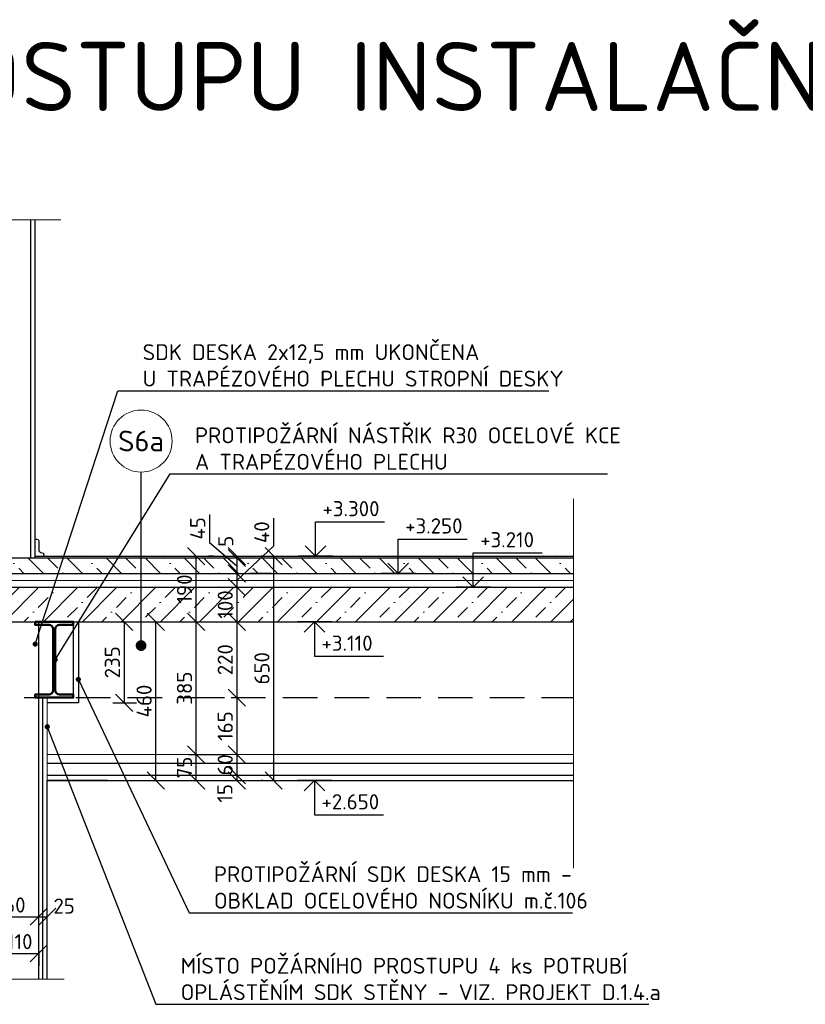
# Model space of a CAD drawing. Header units: millimetres. Extents: x -118752 to 407724, y -73278 to 155058.
# Tile 93 of 256: x -54162 to -51884, y 54993 to 57848. Entities that reach past the tile are written whole.
import ezdxf
from ezdxf.enums import TextEntityAlignment as Align

# ---------------------------------------------------------------- set-up
doc = ezdxf.new("R2010")
doc.units = ezdxf.units.MM
doc.header["$LTSCALE"] = 10
doc.linetypes.add('DASH', pattern=[0.75, 0.5, -0.25])
doc.linetypes.add('DASHDOT', pattern=[25.4, 12.7, -6.35, 0, -6.35])
for name, color, linetype, lineweight in [('CKBUBLINY', 1, 'Continuous', 18), ('CKBUBLINY_POPIS', 3, 'Continuous', 25), ('CKIZOLACE', 1, 'Continuous', 18), ('CKKOTY', 3, 'Continuous', 25), ('CKKOTY_VYS', 3, 'Continuous', 25), ('CKPOPIS_POHLED', 3, 'Continuous', 25), ('CKRASTR', 7, 'DASHDOT', 15), ('CKTEXTY_MALE', 3, 'Continuous', 18), ('CSPROFILY_REZY', 4, 'Continuous', 50), ('pohledy', 7, 'Continuous', 25), ('srafy', 7, 'Continuous', 18)]:
    doc.layers.add(name, color=color, linetype=linetype, lineweight=lineweight)
doc.styles.get("Standard").update_dxf_attribs({"font": 'isocpeur.ttf'})
doc.linetypes.add('IZOLACE_PROTIOTRESOVA', pattern='A,0.001,[219,CADKON.SHX,S=1,R=0,X=0,Y=0],-1,[219,CADKON.SHX,S=1,R=180,X=1,Y=0],-1', length=2.001)
doc.linetypes.add('PRERUSENI', pattern='A,60,[100,CADKON.SHX,S=2.5,R=0,X=0,Y=0],-10', length=70)
doc.dimstyles.new('CADKON', dxfattribs={"dimscale": 50, "dimtxt": 2.2, "dimasz": 2.5, "dimexe": 1.8, "dimexo": 5, "dimgap": 0.6, "dimtad": 1, "dimrnd": 1, "dimtxsty": 'Standard', "dimblk1": 'OBLIQUE', "dimblk2": 'OBLIQUE', "dimsah": 1, "dimcen": 2.5, "dimadec": 1, "dimazin": 2, "dimtfac": 1, "dimtdec": 4, "dimtix": 1, "dimtmove": 2, "dimatfit": 3, "dimldrblk": 'OPEN30', "dimfxl": 5, "dimfxlon": 1, "dimtolj": 1, "dimarcsym": 0})
doc.dimstyles.new('CADKON$7', dxfattribs={"dimscale": 100, "dimtxt": 2.5, "dimasz": 2.5, "dimexe": 1.8, "dimexo": 5, "dimgap": 0.6, "dimtad": 1, "dimrnd": 1, "dimtxsty": 'Standard', "dimblk1": 'OBLIQUE', "dimblk2": 'OBLIQUE', "dimsah": 1, "dimcen": 2.5, "dimadec": 1, "dimazin": 2, "dimtfac": 1, "dimtdec": 4, "dimtix": 1, "dimtmove": 0, "dimatfit": 3, "dimldrblk": 'DOTSMALL', "dimfxl": 5, "dimfxlon": 1, "dimtfill": 1, "dimtolj": 1, "dimarcsym": 0})

# ---------------------------------------------------------------- blocks, each defined once
blk = doc.blocks.new('_OBLIQUE')
at = {"color": 0, "linetype": 'ByBlock'}
blk.add_line((-0.5, -0.5), (0.5, 0.5), dxfattribs=at)
blk = doc.blocks.new('*D10114')
at = {"layer": 'CKKOTY', "color": 0, "lineweight": -2}
for p, q in [((-54266.7, 55347.2), (-54266.7, 55211.2)), ((-54266.7, 55247.2), (-54106.7, 55247.2)), ((-54106.7, 55176.8), (-54106.7, 55211.2))]:
    blk.add_line(p, q, dxfattribs=at)
at = {"layer": 'Defpoints', "color": 0}
for p in [(-54266.7, 55642.5), (-54106.7, 55276.8), (-54106.7, 55247.2)]:
    blk.add_point(p, dxfattribs=at)
at = {"layer": 'CKKOTY', "color": 0, "lineweight": -2, "xscale": 50, "yscale": 50, "zscale": 50, "rotation": 180}
blk.add_blockref('_OBLIQUE', (-54266.7, 55247.2), dxfattribs=at)
at = {"layer": 'CKKOTY', "color": 0, "lineweight": -2, "xscale": 50, "yscale": 50, "zscale": 50}
blk.add_blockref('_OBLIQUE', (-54106.7, 55247.2), dxfattribs=at)
at = {"layer": 'CKKOTY', "color": 0, "insert": (-54186.7, 55281.2), "char_height": 44, "attachment_point": 5}
blk.add_mtext('\\A1;160', dxfattribs=at)
blk = doc.blocks.new('_Open30')
at = {"color": 0, "lineweight": -2}
for p, q in [((-1, 0.268), (0, 0)), ((0, 0), (-1, -0.268)), ((0, 0), (-1, 0))]:
    blk.add_line(p, q, dxfattribs=at)
blk = doc.blocks.new('*D10115')
at = {"layer": 'CKKOTY', "color": 0, "lineweight": -2}
for p, q in [((-54106.7, 55247.2), (-54081.7, 55247.2)), ((-54106.7, 55176.8), (-54106.7, 55211.2)), ((-54081.7, 55183.9), (-54081.7, 55211.2))]:
    blk.add_line(p, q, dxfattribs=at)
at = {"layer": 'Defpoints', "color": 0}
for p in [(-54081.7, 55283.9), (-54106.7, 55276.8), (-54081.7, 55247.2)]:
    blk.add_point(p, dxfattribs=at)
at = {"layer": 'CKKOTY', "color": 0, "lineweight": -2, "xscale": 50, "yscale": 50, "zscale": 50, "rotation": 180}
blk.add_blockref('_OBLIQUE', (-54106.7, 55247.2), dxfattribs=at)
at = {"layer": 'CKKOTY', "color": 0, "lineweight": -2, "xscale": 50, "yscale": 50, "zscale": 50}
blk.add_blockref('_OBLIQUE', (-54081.7, 55247.2), dxfattribs=at)
at = {"layer": 'CKKOTY', "color": 0, "insert": (-54032.8, 55278), "char_height": 44, "attachment_point": 5}
blk.add_mtext('\\A1;25', dxfattribs=at)
blk = doc.blocks.new('*D10118')
at = {"layer": 'CKKOTY', "color": 0, "lineweight": -2}
for p, q in [((-54216.7, 55148.2), (-54216.7, 55104.9)), ((-54216.7, 55140.9), (-54106.7, 55140.9)), ((-54106.7, 55147.2), (-54106.7, 55104.9))]:
    blk.add_line(p, q, dxfattribs=at)
at = {"layer": 'Defpoints', "color": 0}
for p in [(-54216.7, 55248.2), (-54106.7, 55247.2), (-54106.7, 55140.9)]:
    blk.add_point(p, dxfattribs=at)
at = {"layer": 'CKKOTY', "color": 0, "lineweight": -2, "xscale": 50, "yscale": 50, "zscale": 50, "rotation": 180}
blk.add_blockref('_OBLIQUE', (-54216.7, 55140.9), dxfattribs=at)
at = {"layer": 'CKKOTY', "color": 0, "lineweight": -2, "xscale": 50, "yscale": 50, "zscale": 50}
blk.add_blockref('_OBLIQUE', (-54106.7, 55140.9), dxfattribs=at)
at = {"layer": 'CKKOTY', "color": 0, "insert": (-54161.7, 55174.9), "char_height": 44, "attachment_point": 5}
blk.add_mtext('\\A1;110', dxfattribs=at)
blk = doc.blocks.new('*D10119')
at = {"layer": 'CKKOTY', "color": 0, "lineweight": -2}
for p, q in [((-53867, 56102.5), (-53731, 56102.5)), ((-53767, 55642.5), (-53767, 56102.5)), ((-53867, 55642.5), (-53731, 55642.5))]:
    blk.add_line(p, q, dxfattribs=at)
at = {"layer": 'Defpoints', "color": 0}
for p in [(-54081.9, 56102.5), (-53767, 56102.5), (-54081.9, 55642.5)]:
    blk.add_point(p, dxfattribs=at)
at = {"layer": 'CKKOTY', "color": 0, "lineweight": -2, "xscale": 50, "yscale": 50, "zscale": 50}
for p, rotation in [((-53767, 56102.5), 90), ((-53767, 55642.5), 270)]:
    blk.add_blockref('_OBLIQUE', p, dxfattribs=dict(at, rotation=rotation))
at = {"layer": 'CKKOTY', "color": 0, "insert": (-53801, 55872.5), "char_height": 44, "attachment_point": 5, "rotation": 90}
blk.add_mtext('\\A1;460', dxfattribs=at)
blk = doc.blocks.new('*D10120')
at = {"layer": 'CKKOTY', "color": 0, "lineweight": -2}
for p, q in [((-53671.9, 55717.5), (-53614.1, 55717.5)), ((-53650.1, 55642.5), (-53650.1, 55717.5)), ((-53671.9, 55642.5), (-53614.1, 55642.5))]:
    blk.add_line(p, q, dxfattribs=at)
at = {"layer": 'Defpoints', "color": 0}
for p in [(-53771.9, 55717.5), (-53650.1, 55717.5), (-53771.9, 55642.5)]:
    blk.add_point(p, dxfattribs=at)
at = {"layer": 'CKKOTY', "color": 0, "lineweight": -2, "xscale": 50, "yscale": 50, "zscale": 50}
for p, rotation in [((-53650.1, 55717.5), 270), ((-53650.1, 55642.5), 90)]:
    blk.add_blockref('_OBLIQUE', p, dxfattribs=dict(at, rotation=rotation))
at = {"layer": 'CKKOTY', "color": 0, "insert": (-53684.1, 55680), "char_height": 44, "attachment_point": 5, "rotation": 90}
blk.add_mtext('\\A1;75', dxfattribs=at)
blk = doc.blocks.new('*D10121')
at = {"layer": 'CKKOTY', "color": 0, "lineweight": -2}
for p, q in [((-53650.1, 55717.5), (-53650.1, 56102.5)), ((-53617.6, 56102.5), (-53614.1, 56102.5)), ((-53671.9, 55717.5), (-53614.1, 55717.5))]:
    blk.add_line(p, q, dxfattribs=at)
at = {"layer": 'Defpoints', "color": 0}
for p in [(-53717.6, 56102.5), (-53650.1, 56102.5), (-53771.9, 55717.5)]:
    blk.add_point(p, dxfattribs=at)
at = {"layer": 'CKKOTY', "color": 0, "lineweight": -2, "xscale": 50, "yscale": 50, "zscale": 50}
for p, rotation in [((-53650.1, 56102.5), 90), ((-53650.1, 55717.5), 270)]:
    blk.add_blockref('_OBLIQUE', p, dxfattribs=dict(at, rotation=rotation))
at = {"layer": 'CKKOTY', "color": 0, "insert": (-53684.1, 55910), "char_height": 44, "attachment_point": 5, "rotation": 90}
blk.add_mtext('\\A1;385', dxfattribs=at)
blk = doc.blocks.new('*D10122')
at = {"layer": 'CKKOTY', "color": 0, "lineweight": -2}
for p, q in [((-53650.1, 56102.5), (-53650.1, 56292.5)), ((-53600.1, 56292.5), (-53614.1, 56292.5)), ((-53617.6, 56102.5), (-53614.1, 56102.5))]:
    blk.add_line(p, q, dxfattribs=at)
at = {"layer": 'Defpoints', "color": 0}
for p in [(-53700.1, 56292.5), (-53650.1, 56292.5), (-53717.6, 56102.5)]:
    blk.add_point(p, dxfattribs=at)
at = {"layer": 'CKKOTY', "color": 0, "lineweight": -2, "xscale": 50, "yscale": 50, "zscale": 50}
for p, rotation in [((-53650.1, 56292.5), 90), ((-53650.1, 56102.5), 270)]:
    blk.add_blockref('_OBLIQUE', p, dxfattribs=dict(at, rotation=rotation))
at = {"layer": 'CKKOTY', "color": 0, "insert": (-53684.1, 56197.5), "char_height": 44, "attachment_point": 5, "rotation": 90}
blk.add_mtext('\\A1;190', dxfattribs=at)
blk = doc.blocks.new('*D10123')
at = {"layer": 'CKKOTY', "color": 0, "lineweight": -2}
for p, q in [((-53565.9, 56292.5), (-53495.9, 56292.5)), ((-53565.9, 56287.5), (-53495.9, 56287.5)), ((-53531.9, 56292.5), (-53531.9, 56287.5))]:
    blk.add_line(p, q, dxfattribs=at)
at = {"layer": 'Defpoints', "color": 0}
for p in [(-53665.9, 56292.5), (-53665.9, 56287.5), (-53531.9, 56287.5)]:
    blk.add_point(p, dxfattribs=at)
at = {"layer": 'CKKOTY', "color": 0, "lineweight": -2, "xscale": 50, "yscale": 50, "zscale": 50}
for p, rotation in [((-53531.9, 56292.5), 270), ((-53531.9, 56287.5), 90)]:
    blk.add_blockref('_OBLIQUE', p, dxfattribs=dict(at, rotation=rotation))
at = {"layer": 'CKKOTY', "color": 0, "insert": (-53564.2, 56336), "char_height": 44, "attachment_point": 5, "rotation": 90}
blk.add_mtext('\\A1;5', dxfattribs=at)
blk = doc.blocks.new('*D10124')
at = {"layer": 'CKKOTY', "color": 0, "lineweight": -2}
for p, q in [((-53611.7, 56414), (-53611.7, 56332.8)), ((-53611.7, 56332.8), (-53531.9, 56265)), ((-53565.9, 56287.5), (-53495.9, 56287.5)), ((-53531.9, 56287.5), (-53531.9, 56242.5)), ((-53431.9, 56242.5), (-53495.9, 56242.5))]:
    blk.add_line(p, q, dxfattribs=at)
at = {"layer": 'Defpoints', "color": 0}
for p in [(-53665.9, 56287.5), (-53531.9, 56242.5), (-53531.9, 56242.5)]:
    blk.add_point(p, dxfattribs=at)
at = {"layer": 'CKKOTY', "color": 0, "lineweight": -2, "xscale": 50, "yscale": 50, "zscale": 50}
for p, rotation in [((-53531.9, 56287.5), 90), ((-53531.9, 56242.5), 270)]:
    blk.add_blockref('_OBLIQUE', p, dxfattribs=dict(at, rotation=rotation))
at = {"layer": 'CKKOTY', "color": 0, "insert": (-53645.7, 56373.4), "char_height": 44, "attachment_point": 5, "rotation": 90}
blk.add_mtext('\\A1;45', dxfattribs=at)
blk = doc.blocks.new('*D10125')
at = {"layer": 'CKKOTY', "color": 0, "lineweight": -2}
for p, q in [((-53426, 56402.8), (-53426, 56321.6)), ((-53426, 56321.6), (-53531.9, 56222.5)), ((-53631.9, 56242.5), (-53567.9, 56242.5)), ((-53531.9, 56242.5), (-53531.9, 56202.5)), ((-53631.9, 56202.5), (-53567.9, 56202.5))]:
    blk.add_line(p, q, dxfattribs=at)
at = {"layer": 'Defpoints', "color": 0}
for p in [(-53531.9, 56242.5), (-53531.9, 56202.5), (-53531.9, 56202.5)]:
    blk.add_point(p, dxfattribs=at)
at = {"layer": 'CKKOTY', "color": 0, "lineweight": -2, "xscale": 50, "yscale": 50, "zscale": 50}
for p, rotation in [((-53531.9, 56242.5), 90), ((-53531.9, 56202.5), 270)]:
    blk.add_blockref('_OBLIQUE', p, dxfattribs=dict(at, rotation=rotation))
at = {"layer": 'CKKOTY', "color": 0, "insert": (-53460, 56362.2), "char_height": 44, "attachment_point": 5, "rotation": 90}
blk.add_mtext('\\A1;40', dxfattribs=at)
blk = doc.blocks.new('*D10126')
at = {"layer": 'CKKOTY', "color": 0, "lineweight": -2}
for p, q in [((-53631.9, 56202.5), (-53567.9, 56202.5)), ((-53531.9, 56202.5), (-53531.9, 56102.5)), ((-53631.9, 56102.5), (-53567.9, 56102.5))]:
    blk.add_line(p, q, dxfattribs=at)
at = {"layer": 'Defpoints', "color": 0}
for p in [(-53531.9, 56202.5), (-53531.9, 56102.5), (-53531.9, 56102.5)]:
    blk.add_point(p, dxfattribs=at)
at = {"layer": 'CKKOTY', "color": 0, "lineweight": -2, "xscale": 50, "yscale": 50, "zscale": 50}
for p, rotation in [((-53531.9, 56202.5), 90), ((-53531.9, 56102.5), 270)]:
    blk.add_blockref('_OBLIQUE', p, dxfattribs=dict(at, rotation=rotation))
at = {"layer": 'CKKOTY', "color": 0, "insert": (-53565.9, 56152.5), "char_height": 44, "attachment_point": 5, "rotation": 90}
blk.add_mtext('\\A1;100', dxfattribs=at)
blk = doc.blocks.new('*D10127')
at = {"layer": 'CKKOTY', "color": 0, "lineweight": -2}
for p, q in [((-53631.9, 56102.5), (-53567.9, 56102.5)), ((-53531.9, 56102.5), (-53531.9, 55882.5)), ((-53631.9, 55882.5), (-53567.9, 55882.5))]:
    blk.add_line(p, q, dxfattribs=at)
at = {"layer": 'Defpoints', "color": 0}
for p in [(-53531.9, 56102.5), (-53531.9, 55882.5), (-53531.9, 55882.5)]:
    blk.add_point(p, dxfattribs=at)
at = {"layer": 'CKKOTY', "color": 0, "lineweight": -2, "xscale": 50, "yscale": 50, "zscale": 50}
for p, rotation in [((-53531.9, 56102.5), 90), ((-53531.9, 55882.5), 270)]:
    blk.add_blockref('_OBLIQUE', p, dxfattribs=dict(at, rotation=rotation))
at = {"layer": 'CKKOTY', "color": 0, "insert": (-53565.9, 55992.5), "char_height": 44, "attachment_point": 5, "rotation": 90}
blk.add_mtext('\\A1;220', dxfattribs=at)
blk = doc.blocks.new('*D10128')
at = {"layer": 'CKKOTY', "color": 0, "lineweight": -2}
for p, q in [((-53631.9, 55882.5), (-53567.9, 55882.5)), ((-53531.9, 55882.5), (-53531.9, 55717.5)), ((-53631.9, 55717.5), (-53567.9, 55717.5))]:
    blk.add_line(p, q, dxfattribs=at)
at = {"layer": 'Defpoints', "color": 0}
for p in [(-53531.9, 55882.5), (-53531.9, 55717.5), (-53531.9, 55717.5)]:
    blk.add_point(p, dxfattribs=at)
at = {"layer": 'CKKOTY', "color": 0, "lineweight": -2, "xscale": 50, "yscale": 50, "zscale": 50}
for p, rotation in [((-53531.9, 55882.5), 90), ((-53531.9, 55717.5), 270)]:
    blk.add_blockref('_OBLIQUE', p, dxfattribs=dict(at, rotation=rotation))
at = {"layer": 'CKKOTY', "color": 0, "insert": (-53565.9, 55800), "char_height": 44, "attachment_point": 5, "rotation": 90}
blk.add_mtext('\\A1;165', dxfattribs=at)
blk = doc.blocks.new('*D10129')
at = {"layer": 'CKKOTY', "color": 0, "lineweight": -2}
for p, q in [((-53631.9, 55717.5), (-53567.9, 55717.5)), ((-53531.9, 55717.5), (-53531.9, 55657.5)), ((-53631.9, 55657.5), (-53567.9, 55657.5))]:
    blk.add_line(p, q, dxfattribs=at)
at = {"layer": 'Defpoints', "color": 0}
for p in [(-53531.9, 55717.5), (-53531.9, 55657.5), (-53531.9, 55657.5)]:
    blk.add_point(p, dxfattribs=at)
at = {"layer": 'CKKOTY', "color": 0, "lineweight": -2, "xscale": 50, "yscale": 50, "zscale": 50}
for p, rotation in [((-53531.9, 55717.5), 270), ((-53531.9, 55657.5), 90)]:
    blk.add_blockref('_OBLIQUE', p, dxfattribs=dict(at, rotation=rotation))
at = {"layer": 'CKKOTY', "color": 0, "insert": (-53565.9, 55687.5), "char_height": 44, "attachment_point": 5, "rotation": 90}
blk.add_mtext('\\A1;60', dxfattribs=at)
blk = doc.blocks.new('*D10130')
at = {"layer": 'CKKOTY', "color": 0, "lineweight": -2}
for p, q in [((-53631.9, 55657.5), (-53567.9, 55657.5)), ((-53531.9, 55657.5), (-53531.9, 55642.5)), ((-53631.9, 55642.5), (-53567.9, 55642.5))]:
    blk.add_line(p, q, dxfattribs=at)
at = {"layer": 'Defpoints', "color": 0}
for p in [(-53531.9, 55657.5), (-53531.9, 55642.5), (-53531.9, 55642.5)]:
    blk.add_point(p, dxfattribs=at)
at = {"layer": 'CKKOTY', "color": 0, "lineweight": -2, "xscale": 50, "yscale": 50, "zscale": 50}
for p, rotation in [((-53531.9, 55657.5), 270), ((-53531.9, 55642.5), 90)]:
    blk.add_blockref('_OBLIQUE', p, dxfattribs=dict(at, rotation=rotation))
at = {"layer": 'CKKOTY', "color": 0, "insert": (-53566.9, 55604.9), "char_height": 44, "attachment_point": 5, "rotation": 90}
blk.add_mtext('\\A1;15', dxfattribs=at)
blk = doc.blocks.new('*U10138')
at = {"color": 0, "linetype": 'ByBlock', "lineweight": -2}
blk.add_lwpolyline([(-1.5, 1.5), (0, 0), (1.5, 1.5), (0, 0), (0, 5), (10, 5)], dxfattribs=at)
blk = doc.blocks.new('*U10139')
at = {"color": 0, "linetype": 'ByBlock', "lineweight": -2}
blk.add_lwpolyline([(-1.5, 1.5), (0, 0), (1.5, 1.5), (0, 0), (0, 5), (10, 5)], dxfattribs=at)
blk = doc.blocks.new('*U10140')
at = {"color": 0, "linetype": 'ByBlock', "lineweight": -2}
blk.add_lwpolyline([(-1.5, 1.5), (0, 0), (1.5, 1.5), (0, 0), (0, 5), (10, 5)], dxfattribs=at)
blk = doc.blocks.new('*U10141')
at = {"color": 0, "linetype": 'ByBlock', "lineweight": -2}
blk.add_lwpolyline([(-1.5, -1.5), (0, 0), (1.5, -1.5), (0, 0), (0, -5), (10, -5)], dxfattribs=at)
blk = doc.blocks.new('*U10142')
at = {"color": 0, "linetype": 'ByBlock', "lineweight": -2}
blk.add_lwpolyline([(-1.5, -1.5), (0, 0), (1.5, -1.5), (0, 0), (0, -5), (10, -5)], dxfattribs=at)
blk = doc.blocks.new('*D10177')
at = {"layer": 'CKKOTY', "color": 0, "lineweight": -2}
for p, q in [((-53891.7, 56102.5), (-53823.1, 56102.5)), ((-53859.1, 56102.5), (-53859.1, 55867.5)), ((-53891.7, 55867.5), (-53823.1, 55867.5))]:
    blk.add_line(p, q, dxfattribs=at)
at = {"layer": 'Defpoints', "color": 0}
for p in [(-53991.7, 56102.5), (-53991.7, 55867.5), (-53859.1, 55867.5)]:
    blk.add_point(p, dxfattribs=at)
at = {"layer": 'CKKOTY', "color": 0, "lineweight": -2, "xscale": 50, "yscale": 50, "zscale": 50}
for p, rotation in [((-53859.1, 56102.5), 90), ((-53859.1, 55867.5), 270)]:
    blk.add_blockref('_OBLIQUE', p, dxfattribs=dict(at, rotation=rotation))
at = {"layer": 'CKKOTY', "color": 0, "insert": (-53893.1, 55985), "char_height": 44, "attachment_point": 5, "rotation": 90}
blk.add_mtext('\\A1;235', dxfattribs=at)
blk = doc.blocks.new('CK_BUBBLE_1_0_0')
at = {"color": 0, "linetype": 'ByBlock', "lineweight": -2}
blk.add_circle((0, 0), 1, dxfattribs=at)
blk = doc.blocks.new('*D10180')
at = {"layer": 'CKKOTY', "color": 0, "lineweight": -2}
for p, q in [((-53453.8, 56292.5), (-53461.5, 56292.5)), ((-53425.5, 56292.5), (-53425.5, 55642.5)), ((-53456.7, 55642.5), (-53461.5, 55642.5))]:
    blk.add_line(p, q, dxfattribs=at)
at = {"layer": 'Defpoints', "color": 0}
for p in [(-53353.8, 56292.5), (-53425.5, 55642.5), (-53356.7, 55642.5)]:
    blk.add_point(p, dxfattribs=at)
at = {"layer": 'CKKOTY', "color": 0, "lineweight": -2, "xscale": 50, "yscale": 50, "zscale": 50}
for p, rotation in [((-53425.5, 56292.5), 90), ((-53425.5, 55642.5), 270)]:
    blk.add_blockref('_OBLIQUE', p, dxfattribs=dict(at, rotation=rotation))
at = {"layer": 'CKKOTY', "color": 0, "insert": (-53459.5, 55967.5), "char_height": 44, "attachment_point": 5, "rotation": 90}
blk.add_mtext('\\A1;650', dxfattribs=at)

msp = doc.modelspace()

# ---------------------------------------------------------------- hatches: boundary and pattern name
at = {"layer": 'srafy', "transparency": 33554661}
h = msp.add_hatch(dxfattribs=at)
h.set_pattern_fill('BETON-PROSTY', color=256, scale=20, angle=90, style=0)
h.set_pattern_definition([(135, (0, 0), (-56.56854, -56.56854), []), (135, (3e-15, 56.57), (-84.85281, -28.28427), [40, -20, 0, -20])])
h.paths.add_polyline_path([(-54204.206, 56287.455), (-54216.706, 56287.455), (-54372.592, 56287.455), (-54334.637, 56242.455), (-54050.011, 56242.455), (-54035.35, 56287.455), (-54116.706, 56287.455), (-54129.206, 56287.455), (-54141.706, 56287.455), (-54191.706, 56287.455)])
h.paths.add_polyline_path([(-53876.342, 56287.455), (-53904.168, 56242.455), (-52556.706, 56242.455), (-52556.706, 56287.455)])
h.paths.add_polyline_path([(-54035.35, 56287.455), (-54050.011, 56242.455), (-53904.168, 56242.455), (-53876.342, 56287.455)])
h.paths.add_polyline_path([(-54898.293, 56242.455), (-54273.406, 56242.455), (-54293.585, 56287.455), (-54916.377, 56287.455)])
h.paths.add_polyline_path([(-54887.69, 56287.455), (-54876.584, 56242.455), (-56248.724, 56242.455), (-56248.724, 56287.455)])
h = msp.add_hatch(dxfattribs=at)
h.set_pattern_fill('BETON-PROSTY', color=256, scale=20, style=0)
h.set_pattern_definition([(45, (0, 0), (-56.56854, 56.56854), []), (45, (56.57, 0), (-28.28427, 84.85281), [40, -20, 0, -20])])
h.paths.add_polyline_path([(-54882.218, 56202.455), (-56248.724, 56202.455), (-56248.724, 56102.455), (-55466.706, 56102.455), (-55451.706, 56102.455), (-55341.706, 56102.455), (-55326.706, 56102.455), (-54141.706, 56102.455), (-54129.206, 56102.455), (-54116.706, 56102.455), (-54095.622, 56102.455), (-54063.043, 56202.455), (-54300.899, 56202.455)])
h.paths.add_polyline_path([(-54006.706, 56102.455), (-53990.737, 56102.455), (-53928.902, 56202.455), (-54063.043, 56202.455), (-54095.622, 56102.455)])
h.paths.add_polyline_path([(-53928.902, 56202.455), (-53990.737, 56102.455), (-52556.706, 56102.455), (-52556.706, 56202.455)])
h.paths.add_polyline_path([(-55687.41, 56102.273), (-55687.41, 56199.073), (-55621.41, 56199.073), (-55621.41, 56102.273)], flags=24)

# ---------------------------------------------------------------- linework, layer by layer
at = {"layer": 'CKIZOLACE'}
msp.add_line((-52556.706, 56242.455), (-56248.724, 56242.455), dxfattribs=at)
at = {"layer": 'CKIZOLACE', "linetype": 'IZOLACE_PROTIOTRESOVA', "ltscale": 1.75}
msp.add_lwpolyline([(-52556.706, 56222.455), (-56248.724, 56222.455)], dxfattribs=at)
at = {"layer": 'CKKOTY_VYS'}
for p, q in [((-53253.777, 56292.455), (-53353.777, 56292.455)), ((-53014.16, 56242.455), (-53114.16, 56242.455)), ((-52796.765, 56202.455), (-52896.765, 56202.455)), ((-53256.693, 56102.455), (-53356.693, 56102.455)), ((-53256.693, 55642.455), (-53356.693, 55642.455))]:
    msp.add_line(p, q, dxfattribs=at)
at = {"layer": 'CKKOTY_VYS', "ltscale": 0.4}
msp.add_line((-53906.899, 55642.455), (-54081.899, 55642.455), dxfattribs=at)
at = {"layer": 'CKRASTR', "linetype": 'PRERUSENI', "ltscale": 0.4}
for p, q in [((-54351.823, 57268.463), (-54042.283, 57268.463)), ((-52556.706, 55387.497), (-52556.706, 56459.256)), ((-54394.545, 55065.663), (-54032.577, 55065.663))]:
    msp.add_line(p, q, dxfattribs=at)
at = {"layer": 'CSPROFILY_REZY', "ltscale": 0.4}
msp.add_lwpolyline([(-54116.706, 56102.455), (-54116.706, 56093.255), (-54076.656, 56093.255, -0.41421356), (-54064.656, 56081.255), (-54064.656, 55903.655, -0.41421356), (-54076.656, 55891.655), (-54116.706, 55891.655), (-54116.706, 55882.455), (-54006.706, 55882.455), (-54006.706, 55891.655), (-54046.756, 55891.655, -0.41421356), (-54058.756, 55903.655), (-54058.756, 56081.255, -0.41421356), (-54046.756, 56093.255), (-54006.706, 56093.255), (-54006.706, 56102.455)], format="xyb", close=True, dxfattribs=at)
at = {"layer": 'pohledy'}
for p, q in [((-54129.206, 56287.455), (-54129.206, 57268.463)), ((-54116.706, 56287.455), (-54116.706, 57268.463)), ((-54116.706, 56292.455), (-54116.706, 56342.455)), ((-54116.706, 56342.455), (-54111.706, 56342.455)), ((-54106.706, 56337.455), (-54106.706, 56312.455)), ((-56248.724, 56287.455), (-52556.706, 56287.455)), ((-54116.706, 56292.455), (-52556.706, 56292.455)), ((-54116.706, 56292.455), (-54091.706, 56292.455)), ((-54091.706, 56292.455), (-54091.706, 56297.455)), ((-54106.706, 55065.663), (-54106.706, 56102.455)), ((-54006.706, 56102.455), (-54006.706, 55882.455)), ((-53991.706, 56102.455), (-53991.706, 55867.455)), ((-54094.206, 55065.663), (-54094.206, 55882.455)), ((-54006.706, 55882.455), (-54081.706, 55882.455)), ((-53991.706, 55867.455), (-54081.706, 55867.455)), ((-54081.706, 55692.455), (-52556.706, 55692.455)), ((-54081.706, 55657.455), (-52556.706, 55657.455)), ((-54081.706, 55642.455), (-52556.706, 55642.455)), ((-54081.706, 55065.663), (-54081.706, 55642.455)), ((-54081.706, 55065.663), (-54081.706, 55642.455))]:
    msp.add_line(p, q, dxfattribs=at)
at = {"layer": 'pohledy', "ltscale": 0.4}
for p, q in [((-56248.724, 56242.455), (-52556.706, 56242.455)), ((-56248.724, 56202.455), (-52556.706, 56202.455)), ((-56248.724, 56102.455), (-52556.706, 56102.455))]:
    msp.add_line(p, q, dxfattribs=at)
at = {"layer": 'pohledy', "linetype": 'DASH', "ltscale": 20}
msp.add_line((-56248.724, 55882.455), (-52556.706, 55882.455), dxfattribs=at)
at = {"layer": 'pohledy', "extrusion": (0, 0, -1)}
for centre in [(54111.706, 56337.455), (54096.706, 56297.455)]:
    msp.add_arc(centre, 5, 90, 180, dxfattribs=at)
at = {"layer": 'pohledy'}
msp.add_arc((-54096.706, 56312.455), 10, 180, 270, dxfattribs=at)
at = {"layer": 'srafy', "ltscale": 0.4}
for p, q in [((-54081.706, 55642.455), (-54081.706, 55882.455)), ((-54081.706, 55717.455), (-52556.706, 55717.455))]:
    msp.add_line(p, q, dxfattribs=at)

# ---------------------------------------------------------------- block references
at = {"layer": 'CKBUBLINY'}
ref = msp.add_blockref('CK_BUBBLE_1_0_0', (-53809.774, 56626.608), dxfattribs=dict(at, xscale=89.99999999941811, yscale=89.99999999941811, zscale=89.99999999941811))
ref.add_attrib('NUM1', 'S6a', dxfattribs={"layer": 'CKBUBLINY_POPIS', "height": 60}).set_placement((-53809.774, 56626.608), align=Align.MIDDLE_CENTER)
at = {"layer": 'CKKOTY_VYS'}
ref = msp.add_blockref('*U10138', (-53303.777, 56292.455), dxfattribs=dict(at, xscale=20, yscale=20, zscale=20))
ref.add_attrib('Výška', '+3.300', (-53283.777, 56408.455), dxfattribs={"layer": '0', "color": 0, "linetype": 'ByBlock', "lineweight": -2, "height": 44})
ref = msp.add_blockref('*U10139', (-53064.16, 56242.455), dxfattribs=dict(at, xscale=20, yscale=20, zscale=20))
ref.add_attrib('Výška', '+3.250', (-53044.16, 56358.455), dxfattribs={"layer": '0', "color": 0, "linetype": 'ByBlock', "lineweight": -2, "height": 44})
ref = msp.add_blockref('*U10140', (-52846.765, 56202.455), dxfattribs=dict(at, xscale=20, yscale=20, zscale=20))
ref.add_attrib('Výška', '+3.210', (-52826.765, 56318.455), dxfattribs={"layer": '0', "color": 0, "linetype": 'ByBlock', "lineweight": -2, "height": 44})
ref = msp.add_blockref('*U10141', (-53306.693, 56102.455), dxfattribs=dict(at, xscale=20, yscale=20, zscale=20))
ref.add_attrib('Výška', '+3.110', (-53286.693, 56018.455), dxfattribs={"layer": '0', "color": 0, "linetype": 'ByBlock', "lineweight": -2, "height": 44})
ref = msp.add_blockref('*U10142', (-53306.693, 55642.455), dxfattribs=dict(at, xscale=20, yscale=20, zscale=20))
ref.add_attrib('Výška', '+2.650', (-53286.693, 55558.455), dxfattribs={"layer": '0', "color": 0, "linetype": 'ByBlock', "lineweight": -2, "height": 44})

# ---------------------------------------------------------------- texts
at = {"layer": 'CKPOPIS_POHLED'}
msp.add_text('DETAIL POŽÁRNÍHO PROSTUPU INSTALAČNÍCH POTRUBÍ 1NP STĚNOU - 1:20', height=200, dxfattribs=at).set_placement((-57197.938, 57583.834))
at = {"layer": 'CKTEXTY_MALE', "char_height": 46, "attachment_point": 7}
for s, insert in [('SDK DESKA 2x12,5 mm UKONČENA \\PU TRAPÉZOVÉHO PLECHU STROPNÍ DESKY', (-53805.323, 56784.51)), ('PROTIPOŽÁRNÍ NÁSTŘIK R30 OCELOVÉ KCE\\PA TRAPÉZOVÉHO PLECHU', (-53653.542, 56543.328)), ('PROTIPOŽÁRNÍ SDK DESKA 15 mm - \\POBKLAD OCELOVÉHO NOSNÍKU m.č.106', (-53598.63, 55270.625)), ('MÍSTO POŽÁRNÍHO PROSTUPU 4 ks POTRUBÍ\\POPLÁSTĚNÍM SDK STĚNY - VIZ. PROJEKT D.1.4.a', (-53694.988, 55005.129))]:
    msp.add_mtext(s, dxfattribs=dict(at, insert=insert))

# ---------------------------------------------------------------- dimensions: what is measured, and where the dimension line sits
at = {"layer": 'CKKOTY'}
for base, p1, p2, override, picture, middle in [((-53531.941, 56242.455), (-53665.913, 56287.455), (-53531.941, 56242.455), {"dimscale": 20, "dimtmove": 1}, '*D10124', (-53611.714, 56344.798)), ((-53531.941, 56202.455), (-53531.941, 56242.455), (-53531.941, 56202.455), {"dimscale": 20, "dimtmove": 1}, '*D10125', (-53426.047, 56333.595)), ((-53531.941, 56287.455), (-53665.913, 56292.455), (-53665.913, 56287.455), {"dimscale": 20}, '*D10123', (-53564.201, 56336.014)), ((-53531.941, 55642.455), (-53531.941, 55657.455), (-53531.941, 55642.455), {"dimscale": 20, "dimtmove": 2}, '*D10130', (-53566.875, 55604.912))]:
    dim = msp.add_linear_dim(base=base, p1=p1, p2=p2, angle=90, dimstyle='CADKON', override=override, dxfattribs=at)
    dim.commit()
    dim.dimension.update_dxf_attribs({"geometry": picture, "text_midpoint": middle, "dimtype": 160})
for base, p1, p2, override, picture, middle in [((-53650.109, 56292.455), (-53717.649, 56102.455), (-53700.081, 56292.455), {"dimscale": 20, "dimtmove": 2}, '*D10122', (-53684.109, 56197.455)), ((-53425.522, 55642.455), (-53353.777, 56292.455), (-53356.693, 55642.455), {"dimscale": 20}, '*D10180', (-53459.522, 55967.455)), ((-53531.941, 56102.455), (-53531.941, 56202.455), (-53531.941, 56102.455), {"dimscale": 20, "dimtmove": 2}, '*D10126', (-53565.941, 56152.455)), ((-53766.988, 56102.455), (-54081.899, 55642.455), (-54081.899, 56102.455), {"dimscale": 20}, '*D10119', (-53800.988, 55872.455)), ((-53859.084, 55867.455), (-53991.706, 56102.455), (-53991.706, 55867.455), {"dimscale": 20}, '*D10177', (-53893.084, 55984.955)), ((-53650.109, 56102.455), (-53771.902, 55717.455), (-53717.649, 56102.455), {"dimscale": 20, "dimtmove": 2}, '*D10121', (-53684.109, 55909.955)), ((-53531.941, 55882.455), (-53531.941, 56102.455), (-53531.941, 55882.455), {"dimscale": 20, "dimtmove": 2}, '*D10127', (-53565.941, 55992.455)), ((-53531.941, 55717.455), (-53531.941, 55882.455), (-53531.941, 55717.455), {"dimscale": 20, "dimtmove": 2}, '*D10128', (-53565.941, 55799.955)), ((-53650.109, 55717.455), (-53771.902, 55642.455), (-53771.902, 55717.455), {"dimscale": 20}, '*D10120', (-53684.109, 55679.955)), ((-53531.941, 55657.455), (-53531.941, 55717.455), (-53531.941, 55657.455), {"dimscale": 20, "dimtmove": 2}, '*D10129', (-53565.941, 55687.455))]:
    dim = msp.add_linear_dim(base=base, p1=p1, p2=p2, angle=90, dimstyle='CADKON', override=override, dxfattribs=at)
    dim.commit()
    dim.dimension.update_dxf_attribs({"geometry": picture, "text_midpoint": middle})
for base, p1, p2, picture, middle in [((-54106.706, 55247.218), (-54266.706, 55642.455), (-54106.706, 55276.757), '*D10114', (-54186.706, 55281.218)), ((-54106.706, 55140.922), (-54216.706, 55248.165), (-54106.706, 55247.218), '*D10118', (-54161.706, 55174.922))]:
    dim = msp.add_linear_dim(base=base, p1=p1, p2=p2, dimstyle='CADKON', override={"dimscale": 20, "dimtmove": 2}, dxfattribs=at)
    dim.commit()
    dim.dimension.update_dxf_attribs({"geometry": picture, "text_midpoint": middle})
dim = msp.add_linear_dim(base=(-54081.706, 55247.218), p1=(-54106.706, 55276.757), p2=(-54081.706, 55283.887), dimstyle='CADKON', override={"dimscale": 20, "dimtmove": 2}, dxfattribs=at)
dim.commit()
dim.dimension.update_dxf_attribs({"geometry": '*D10115', "text_midpoint": (-54032.796, 55277.975), "dimtype": 160})

# ---------------------------------------------------------------- leaders
at = {"layer": 'CKBUBLINY'}
msp.add_leader([(-53809.774, 56033.331), (-53809.774, 56536.608)], dimstyle='CADKON', override={"dimasz": 2.5, "dimldrblk": 'DotSmall'}, dxfattribs=at)
at = {"layer": 'CKTEXTY_MALE', "annotation_type": 0, "has_hookline": 1, "hookline_direction": 0}
for points, text_width in [([(-54116.706, 56037.739), (-53877.323, 56772.51), (-53817.323, 56772.51)], 1177.6), ([(-54058.756, 55992.455), (-53725.542, 56531.328), (-53665.542, 56531.328)], 1196), ([(-53991.706, 55935.36), (-53670.63, 55258.625), (-53610.63, 55258.625)], 1039.6), ([(-54081.706, 55798.06), (-53766.988, 54993.129), (-53706.988, 54993.129)], 1357)]:
    msp.add_leader(points, dimstyle='CADKON$7', override={"dimscale": 20, "dimtxt": 2.3, "dimasz": 3}, dxfattribs=dict(at, text_width=text_width))

doc.saveas('drawing.dxf')
